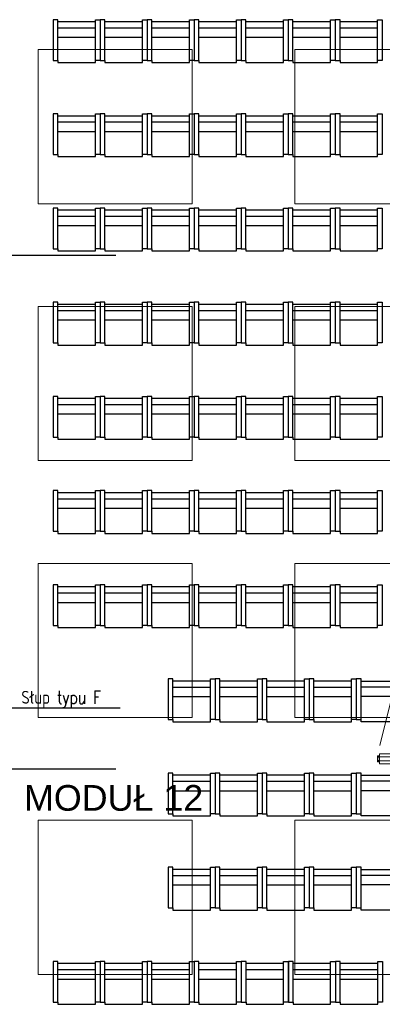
# Model space of a CAD drawing. Header units: centimetres. Extents: x -228435 to 111511, y -89367 to 428125.
# Tile 61 of 219: x -46156 to -41916, y 50250 to 61750. Entities that reach past the tile are written whole.
import ezdxf
from ezdxf.xclip import XClip

# ---------------------------------------------------------------- set-up
doc = ezdxf.new("R2010")
doc.units = ezdxf.units.CM
doc.header["$LTSCALE"] = 50
doc.header["$XCLIPFRAME"] = 0
for name, pattern in [('DASHDOT2', [12.7, 6.35, -3.175, 0, -3.175]), ('HIDDENX2', [19.05, 12.7, -6.35]), ('Kondygnacja -1$0$ACAD_ISO03W100', [30, 12, -18])]:
    doc.linetypes.add(name, pattern=pattern)
doc.layers.get('0').update_dxf_attribs({"color": 8})
for name, color, linetype in [('0_II 10 sal$0$ARCH_SIEDZENIA', 8, 'Continuous'), ('ARCH_INFO_OPISY', 8, 'Continuous'), ('ARCH_INFO_OPISY_MODUŁY', 8, 'Continuous'), ('ARCH_INFO_OSIE_IST', 8, 'DASHDOT2'), ('Osie rzutów$0$ARCH_INFO_OSIE_OPISY_IST', 8, 'Continuous'), ('RYSUNKOWE_XREF', 8, 'Continuous')]:
    doc.layers.add(name, color=color, linetype=linetype)
doc.layers.add('ARCH_SUFITY_PODWIESZANE', color=8, linetype='HIDDENX2', lineweight=9)
doc.layers.add('SYSTEMY AV', color=8, linetype='Continuous', lineweight=13)
doc.styles.add('Arial', font='ARIAL.TTF')
doc.styles.add('ROMANS-50-CM', font='romans.shx', dxfattribs={"width": 0.8, "height": 10})
doc.dimstyles.new('ISO-25', dxfattribs={"dimtxt": 2.5, "dimasz": 2.5, "dimexe": 1.25, "dimexo": 0.625, "dimtad": 1, "dimtxsty": 'Standard', "dimcen": 2.5, "dimadec": 0, "dimazin": 0, "dimtfac": 1, "dimtmove": 0, "dimatfit": 3, "dimfxl": 0, "dimarcsym": 0})

# ---------------------------------------------------------------- blocks, each defined once
blk = doc.blocks.new('SU Lampy kwadratowe +0')
at = {"layer": 'ARCH_SUFITY_PODWIESZANE', "ltscale": 2.5}
for points in [[(7520, 10640), (7700, 10640), (7700, 10460), (7520, 10460)], [(7820, 10640), (8000, 10640), (8000, 10460), (7820, 10460)], [(7520, 10340), (7700, 10340), (7700, 10160), (7520, 10160)], [(7820, 10340), (8000, 10340), (8000, 10160), (7820, 10160)], [(7520, 10040), (7700, 10040), (7700, 9860), (7520, 9860)], [(7820, 10040), (8000, 10040), (8000, 9860), (7820, 9860)], [(7520, 9740), (7700, 9740), (7700, 9560), (7520, 9560)], [(7820, 9740), (8000, 9740), (8000, 9560), (7820, 9560)]]:
    blk.add_lwpolyline(points, close=True, dxfattribs=at)
blk = doc.blocks.new('SE2')
at = {"linetype": 'Continuous', "ltscale": 25.4}
for p, q in [((-906, 1326), (-906, 1248)), ((-885, 1332), (-900, 1332)), ((-897, 1321), (-897, 1313)), ((-890, 1313), (-890, 1321)), ((-885, 1242), (-885, 1332)), ((-880, 1360), (-880, 1332)), ((-878, 1360), (-880, 1360)), ((-880, 1332), (-880, 1242)), ((-878, 1316), (-880, 1316)), ((-878, 1316), (-878, 1360)), ((2678, 1360), (-878, 1360)), ((-878, 1316), (-878, 1360)), ((-878, 1285), (-878, 1316)), ((2678, 1316), (-878, 1316)), ((2678, 1316), (2678, 1360)), ((2678, 1360), (2678, 1316)), ((2680, 1360), (2678, 1360)), ((2678, 1285), (2678, 1316)), ((2680, 1316), (2678, 1316)), ((2680, 1332), (2680, 1360)), ((2680, 1242), (2680, 1332)), ((2685, 1332), (2685, 1242)), ((2700, 1332), (2685, 1332)), ((2698, 1321), (2690, 1321)), ((2690, 1321), (2690, 1321)), ((2698, 1321), (2690, 1321)), ((2690, 1314), (2698, 1314)), ((2698, 1321), (2698, 1321)), ((2706, 1248), (2706, 1326)), ((-906, 1248), (-906, 1248)), ((-900, 1242), (-885, 1242)), ((-900, 1242), (-885, 1242)), ((-900, 1242), (-900, 1242)), ((-897, 1261), (-897, 1253)), ((-890, 1253), (-890, 1261)), ((-882, 1242), (-882, 1242)), ((-882, 1242), (-880, 1242)), ((-882, 1242), (-880, 1242)), ((-878, 1259), (-880, 1259)), ((-880, 1242), (-880, 1215)), ((-880, 1215), (-878, 1215)), ((-878, 1259), (-878, 1285)), ((2678, 1259), (-878, 1259)), ((-878, 1215), (-878, 1259)), ((-878, 1215), (2678, 1215)), ((2678, 1285), (2678, 1259)), ((2678, 1259), (2678, 1215)), ((2680, 1259), (2678, 1259)), ((2678, 1215), (2680, 1215)), ((2680, 1215), (2680, 1242)), ((2682, 1242), (2680, 1242)), ((2680, 1242), (2682, 1242)), ((2682, 1242), (2682, 1242)), ((2685, 1242), (2700, 1242)), ((2685, 1242), (2700, 1242)), ((2698, 1261), (2690, 1261)), ((2690, 1261), (2690, 1261)), ((2698, 1261), (2690, 1261)), ((2690, 1254), (2698, 1254)), ((2698, 1261), (2698, 1261)), ((2700, 1242), (2700, 1242)), ((2706, 1248), (2706, 1248))]:
    blk.add_line(p, q, dxfattribs=at)
for centre, radius, start, end in [((-900, 1326), 6, 90, 180), ((-894, 1321), 3.5, 0, 180), ((-894, 1321), 3.5, 0, 180), ((-894, 1313), 3.5, 180, 360), ((2690, 1317), 3.5, 90, 180), ((2690, 1317), 3.5, 90, 270), ((2698, 1317), 3.5, 0, 90), ((2698, 1317), 3.5, 270, 90), ((2700, 1326), 6, 0, 90), ((-900, 1248), 6, 180, 270), ((-900, 1248), 6, 180, 270), ((-894, 1261), 3.5, 0, 180), ((-894, 1261), 3.5, 0, 180), ((-894, 1253), 3.5, 180, 360), ((2690, 1257), 3.5, 90, 180), ((2690, 1257), 3.5, 90, 270), ((2698, 1257), 3.5, 0, 90), ((2698, 1257), 3.5, 270, 90), ((2700, 1248), 6, 270, 360), ((2700, 1248), 6, 270, 360)]:
    blk.add_arc(centre, radius, start, end, dxfattribs=at)
for centre, major_axis, start_param, end_param in [((-885, 1332), (-5, 0), 3.141593, 4.712389), ((2685, 1332), (-5, 0), 4.712389, 6.283185), ((-885, 1242), (5, 0), 0, 1.570796), ((-885, 1242), (3, 0), 0, 1.570796), ((2685, 1242), (5, 0), 1.570796, 3.141593), ((2685, 1242), (3, 0), 1.570796, 3.141593)]:
    blk.add_ellipse(centre, major_axis=major_axis, ratio=0.000014, start_param=start_param, end_param=end_param, dxfattribs=at)
blk = doc.blocks.new('0_II 10 sal$0$Miejsce_siedzące_2d')
at = {"color": 0, "linetype": 'ByBlock', "lineweight": -2}
for p, q in [((-26.4, 27.1), (26.4, 27.1)), ((-26.4, 12.5), (26.4, 12.5))]:
    blk.add_line(p, q, dxfattribs=at)
for points in [[(-26.4, 62.7), (-26.4, 0), (-33, 0), (-33, 62.7), (-26.4, 62.7), (-26.4, 66), (26.4, 66), (26.4, 62.7), (26.4, 0), (33, 0), (33, 62.7), (26.4, 62.7)], [(26.4, 3.3), (-26.4, 3.3)]]:
    blk.add_lwpolyline(points, dxfattribs=at)
blk = doc.blocks.new('Osie rzutów')
at = {"layer": 'ARCH_INFO_OSIE_IST', "ltscale": 10}
for p, q in [((4436, 10400), (13655, 10400)), ((4436, 9800), (15156.5, 9800))]:
    blk.add_line(p, q, dxfattribs=at)
blk = doc.blocks.new('A$C6FDA0163')
at = {"layer": 'RYSUNKOWE_XREF'}
blk.add_blockref('Osie rzutów', (-10460, -9819, -630), dxfattribs=at)

msp = doc.modelspace()

# ---------------------------------------------------------------- linework, layer by layer
at = {"layer": 'SYSTEMY AV', "linetype": 'Kondygnacja -1$0$ACAD_ISO03W100', "elevation": -12270}
msp.add_lwpolyline([(-41943.71512, 53271.50739), (-40535, 58972.4), (-39124.70027, 53260.61164)], dxfattribs=at)

# ---------------------------------------------------------------- block references
ref = msp.add_blockref('A$C6FDA0163', (-16540, 53190.5, 630), dxfattribs=dict(xscale=10, yscale=10, zscale=10))
XClip(ref).set_block_clipping_path([(-400.031931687, -2219.05), (399.968068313, 380.95)])
at = {"layer": '0_II 10 sal$0$ARCH_SIEDZENIA', "linetype": 'Continuous', "lineweight": -3, "yscale": 7.571168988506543, "zscale": 10, "rotation": 179.9999999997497}
for p, xscale in [((-45490.57457, 61750, -12270), -8.328285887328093), ((-44940.57457, 61750, -12270), -8.328285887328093), ((-44390.57457, 61750, -5970), -8.328285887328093), ((-43840.57457, 61750, -5970), -8.328285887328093), ((-43290.57457, 61750, -5970), -8.328285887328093), ((-42740.57457, 61750, 330), -8.328285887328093), ((-42190.57457, 61750, 330), -8.328285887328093), ((-45490.57457, 60650, -12270), -8.328285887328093), ((-44940.57457, 60650, -12270), -8.328285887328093), ((-44390.57457, 60650, -5970), -8.328285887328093), ((-43840.57457, 60650, -5970), -8.328285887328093), ((-43290.57457, 60650, -5970), -8.328285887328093), ((-42740.57457, 60650, 330), -8.328285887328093), ((-42190.57457, 60650, 330), -8.328285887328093), ((-45490.57457, 59550, -12270), -8.328285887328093), ((-44940.57457, 59550, -12270), -8.328285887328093), ((-44390.57457, 59550, -5970), -8.328285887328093), ((-43840.57457, 59550, -5970), -8.328285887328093), ((-43290.57457, 59550, -5970), -8.328285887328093), ((-42740.57457, 59550, 330), -8.328285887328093), ((-42190.57457, 59550, 330), -8.328285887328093), ((-45490.57457, 58450, -12270), -8.328285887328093), ((-44940.57457, 58450, -12270), -8.328285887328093), ((-44390.57457, 58450, -5970), -8.328285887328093), ((-43840.57457, 58450, -5970), -8.328285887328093), ((-43290.57457, 58450, -5970), -8.328285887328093), ((-42740.57457, 58450, 330), -8.328285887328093), ((-42190.57457, 58450, 330), -8.328285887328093), ((-45490.57457, 57350, -12270), -8.328285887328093), ((-44940.57457, 57350, -12270), -8.328285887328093), ((-44390.57457, 57350, -5970), -8.328285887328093), ((-43840.57457, 57350, -5970), -8.328285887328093), ((-43290.57457, 57350, -5970), -8.328285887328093), ((-42740.57457, 57350, 330), -8.328285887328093), ((-42190.57457, 57350, 330), -8.328285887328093), ((-45490.57457, 56250, -12270), -8.328285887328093), ((-44940.57457, 56250, -12270), -8.328285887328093), ((-44390.57457, 56250, -5970), -8.328285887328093), ((-43840.57457, 56250, -5970), -8.328285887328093), ((-43290.57457, 56250, -5970), -8.328285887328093), ((-42740.57457, 56250, 330), -8.328285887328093), ((-42190.57457, 56250, 330), -8.328285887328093), ((-45490.57457, 55150, -12270), -8.328285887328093), ((-44940.57457, 55150, -12270), -8.328285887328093), ((-44390.57457, 55150, -5970), -8.328285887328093), ((-43840.57457, 55150, -5970), -8.328285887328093), ((-43290.57457, 55150, -5970), -8.328285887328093), ((-42740.57457, 55150, 330), -8.328285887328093), ((-42190.57457, 55150, 330), -8.328285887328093), ((-44145, 54050, -12270), -8.328285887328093), ((-43595, 54050, -12270), -8.328285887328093), ((-43045, 54050, -5970), -8.328285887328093), ((-42495, 54050, -5970), -8.328285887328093), ((-41945, 54050, -5970), 8.328285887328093), ((-44145, 52950, -12270), -8.328285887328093), ((-43595, 52950, -12270), -8.328285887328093), ((-43045, 52950, -5970), -8.328285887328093), ((-42495, 52950, -5970), -8.328285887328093), ((-41945, 52950, -5970), 8.328285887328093), ((-44145, 51850, -12270), -8.328285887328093), ((-43595, 51850, -12270), -8.328285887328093), ((-43045, 51850, -5970), -8.328285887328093), ((-42495, 51850, -5970), -8.328285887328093), ((-41945, 51850, -5970), 8.328285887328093), ((-45489.62385, 50750, -12270), -8.328285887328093), ((-44939.62385, 50750, -12270), -8.328285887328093), ((-44389.62385, 50750, -12270), -8.328285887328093), ((-43839.62385, 50750, -12270), -8.328285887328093), ((-43289.62385, 50750, -12270), -8.328285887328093), ((-42739.62385, 50750, -5970), -8.328285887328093), ((-42189.62385, 50750, -5970), -8.328285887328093)]:
    msp.add_blockref('0_II 10 sal$0$Miejsce_siedzące_2d', p, dxfattribs=dict(at, xscale=xscale))
at = {"layer": 'ARCH_SUFITY_PODWIESZANE', "ltscale": 2.5, "xscale": 10, "yscale": 10, "zscale": 10}
msp.add_blockref('SU Lampy kwadratowe +0', (-121140, -45000, -5670), dxfattribs=at)
at = {"layer": 'Osie rzutów$0$ARCH_INFO_OSIE_OPISY_IST', "xscale": 10, "yscale": 10, "zscale": 10}
msp.add_blockref('Osie rzutów', (-121140, -45000, 630), dxfattribs=at)
at = {"layer": 'SYSTEMY AV', "xscale": 0.7923032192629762, "yscale": 0.7923032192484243, "zscale": 0.7923032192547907}
msp.add_blockref('SE2', (-41253.08443, 52097.53023, 630), dxfattribs=at)

# ---------------------------------------------------------------- texts
at = {"layer": 'ARCH_INFO_OPISY', "insert": (-46136.40618, 53911.36262, 630), "char_height": 150, "width": 6265.3267976, "attachment_point": 1, "style": 'ROMANS-50-CM'}
msp.add_mtext('Słup typu F', dxfattribs=at)
at = {"layer": 'ARCH_INFO_OPISY_MODUŁY', "ltscale": 2, "insert": (-46338.24016, 52658.80421, 630), "char_height": 300, "width": 8875, "attachment_point": 4, "style": 'Arial'}
msp.add_mtext('{\\fArial|b0|i0|c204|p34;  MODU}Ł 12', dxfattribs=at)

# ---------------------------------------------------------------- leaders
at = {"layer": 'ARCH_INFO_OPISY'}
msp.add_leader([(-46371.06762, 53332.44569, 630), (-46276.98527, 53713.44258, 630), (-44981.81712, 53713.44258, 630)], dimstyle='ISO-25', override={"dimscale": 5, "dimasz": 2, "dimtad": 0, "dimldrblk": 'Dot'}, dxfattribs=at)

doc.saveas('drawing.dxf')
